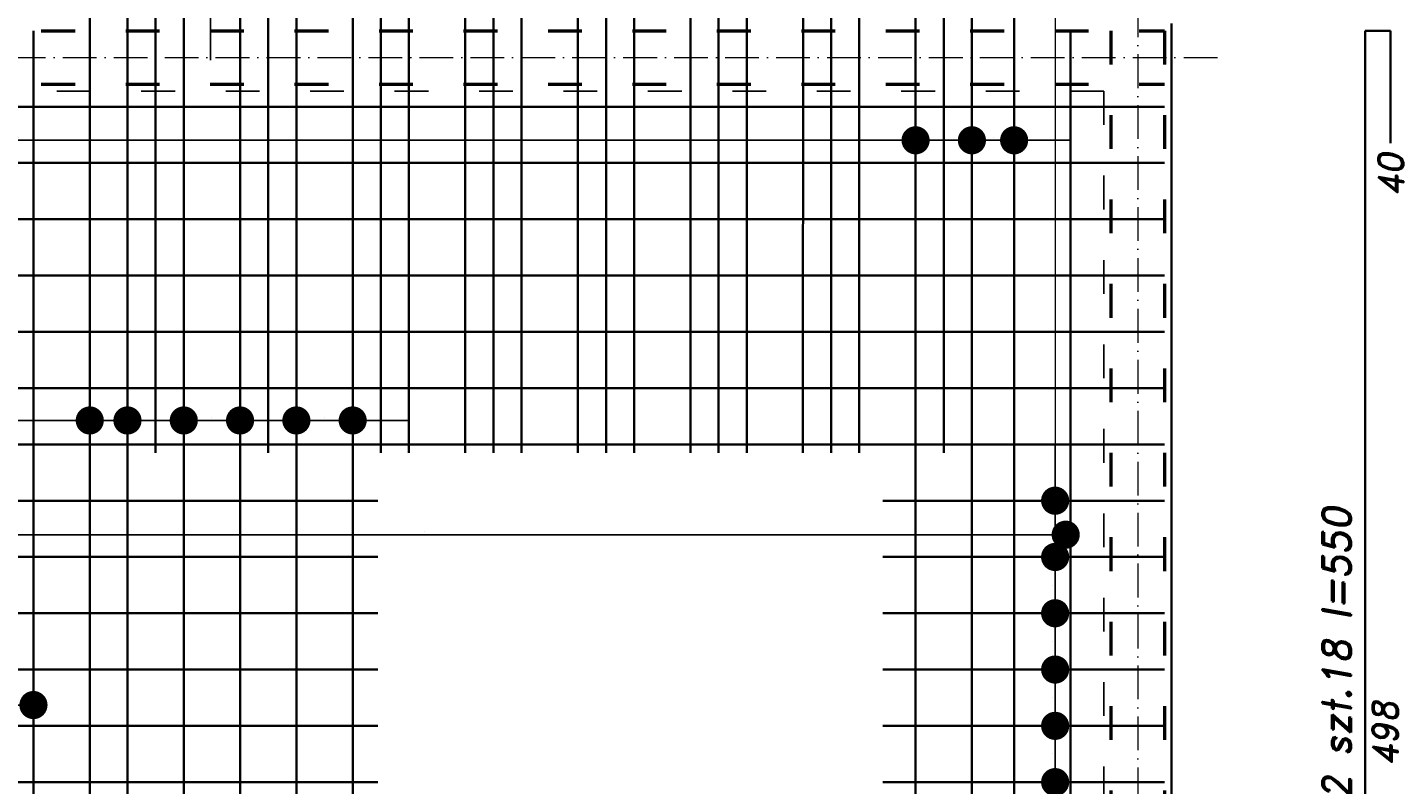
# Model space of a CAD drawing. Header units: millimetres. Extents: x 295948 to 312016, y 6878 to 18016.
# Tile 249 of 252: x 310354 to 310842, y 15021 to 15290. Entities that reach past the tile are written whole.
import ezdxf

# ---------------------------------------------------------------- set-up
doc = ezdxf.new("R2010")
doc.units = ezdxf.units.MM
doc.linetypes.add('ACAD_ISO03W100', pattern=[30, 12, -18])
doc.linetypes.add('ACAD_ISO10W100', pattern=[18, 12, -3, 0, -3])
for name, color, linetype, lineweight in [('konstrukcja', 3, 'Continuous', 35), ('konstrukcja wymiary', 1, 'Continuous', 13), ('opisy', 2, 'Continuous', 18), ('osie', 5, 'ACAD_ISO10W100', 13), ('zbrojenie', 4, 'Continuous', 50), ('zbrojenie płyty', 141, 'Continuous', 35)]:
    doc.layers.add(name, color=color, linetype=linetype, lineweight=lineweight)
doc.layers.add('przerywane', color=6, linetype='ACAD_ISO03W100')
doc.styles.add('KONSTRUKCJA', font='romand.shx', dxfattribs={"oblique": 10})
doc.styles.get("Standard").update_dxf_attribs({"font": 'romand.shx', "oblique": 10})
doc.dimstyles.new('150', dxfattribs={"dimtxt": 10, "dimasz": 7, "dimexe": 1.25, "dimexo": 0.625, "dimgap": 3, "dimtad": 1, "dimdec": 0, "dimrnd": 0.5, "dimtxsty": 'KONSTRUKCJA', "dimblk": 'ARCHTICK', "dimcen": 2.5, "dimadec": 0, "dimazin": 0, "dimtfac": 1, "dimtdec": 0, "dimtix": 1, "dimtmove": 0, "dimatfit": 3, "dimfxl": 4, "dimfxlon": 1, "dimarcsym": 0})
doc.dimstyles.new('kropki', dxfattribs={"dimtxt": 0.001, "dimasz": 10, "dimexe": 1.25, "dimexo": 0.625, "dimgap": 1, "dimtad": 1, "dimtxsty": 'Standard', "dimblk": 'DOT', "dimcen": 2.5, "dimadec": 0, "dimazin": 0, "dimtfac": 1, "dimtmove": 0, "dimatfit": 3, "dimfxl": 1, "dimfxlon": 1, "dimarcsym": 0})

# ---------------------------------------------------------------- blocks, each defined once
blk = doc.blocks.new('_ArchTick')
at = {"color": 0, "linetype": 'ByBlock', "lineweight": 13, "const_width": 0.15}
blk.add_lwpolyline([(-0.5, -0.5), (0.5, 0.5)], dxfattribs=at)
blk = doc.blocks.new('*D916')
at = {"layer": 'Defpoints', "color": 0, "transparency": 16777216}
for p in [(310572.63, 15501.22), (309884.63, 14520.22), (310572.63, 14393.22)]:
    blk.add_point(p, dxfattribs=at)
at = {"layer": 'konstrukcja wymiary', "color": 0, "lineweight": -2, "transparency": 16777216}
for p, q in [((309884.63, 15497.22), (309884.63, 15502.47)), ((310572.63, 15497.22), (310572.63, 15502.47)), ((309884.63, 15501.22), (310572.63, 15501.22))]:
    blk.add_line(p, q, dxfattribs=at)
at = {"layer": 'konstrukcja wymiary', "color": 0, "lineweight": -2, "transparency": 16777216, "xscale": 7, "yscale": 7, "zscale": 7, "rotation": 180}
blk.add_blockref('_ArchTick', (309884.63, 15501.22), dxfattribs=at)
at = {"layer": 'konstrukcja wymiary', "color": 0, "lineweight": -2, "transparency": 16777216, "xscale": 7, "yscale": 7, "zscale": 7}
blk.add_blockref('_ArchTick', (310572.63, 15501.22), dxfattribs=at)
at = {"layer": 'konstrukcja wymiary', "color": 0, "transparency": 16777216, "insert": (310228.63, 15509.22), "char_height": 10, "attachment_point": 5, "style": 'KONSTRUKCJA'}
blk.add_mtext('688', dxfattribs=at)
blk = doc.blocks.new('*D917')
at = {"layer": 'Defpoints', "color": 0, "transparency": 16777216}
for p in [(310736.63, 15501.22), (310572.63, 14393.22), (310736.63, 14393.22)]:
    blk.add_point(p, dxfattribs=at)
at = {"layer": 'konstrukcja wymiary', "color": 0, "lineweight": -2, "transparency": 16777216}
for p, q in [((310572.63, 15497.22), (310572.63, 15502.47)), ((310736.63, 15497.22), (310736.63, 15502.47)), ((310572.63, 15501.22), (310736.63, 15501.22))]:
    blk.add_line(p, q, dxfattribs=at)
at = {"layer": 'konstrukcja wymiary', "color": 0, "lineweight": -2, "transparency": 16777216, "xscale": 7, "yscale": 7, "zscale": 7, "rotation": 180}
blk.add_blockref('_ArchTick', (310572.63, 15501.22), dxfattribs=at)
at = {"layer": 'konstrukcja wymiary', "color": 0, "lineweight": -2, "transparency": 16777216, "xscale": 7, "yscale": 7, "zscale": 7}
blk.add_blockref('_ArchTick', (310736.63, 15501.22), dxfattribs=at)
at = {"layer": 'konstrukcja wymiary', "color": 0, "transparency": 16777216, "insert": (310654.63, 15509.22), "char_height": 10, "attachment_point": 5, "style": 'KONSTRUKCJA'}
blk.add_mtext('164', dxfattribs=at)
blk = doc.blocks.new('*D918')
at = {"layer": 'Defpoints', "color": 0, "transparency": 16777216}
for p in [(310760.63, 15501.22), (310760.63, 15291.22), (310736.63, 14393.22)]:
    blk.add_point(p, dxfattribs=at)
at = {"layer": 'konstrukcja wymiary', "color": 0, "lineweight": -2, "transparency": 16777216}
for p, q in [((310736.63, 15497.22), (310736.63, 15502.47)), ((310760.63, 15497.22), (310760.63, 15502.47)), ((310736.63, 15501.22), (310760.63, 15501.22))]:
    blk.add_line(p, q, dxfattribs=at)
at = {"layer": 'konstrukcja wymiary', "color": 0, "lineweight": -2, "transparency": 16777216, "xscale": 7, "yscale": 7, "zscale": 7, "rotation": 180}
blk.add_blockref('_ArchTick', (310736.63, 15501.22), dxfattribs=at)
at = {"layer": 'konstrukcja wymiary', "color": 0, "lineweight": -2, "transparency": 16777216, "xscale": 7, "yscale": 7, "zscale": 7}
blk.add_blockref('_ArchTick', (310760.63, 15501.22), dxfattribs=at)
at = {"layer": 'konstrukcja wymiary', "color": 0, "transparency": 16777216, "insert": (310748.63, 15509.22), "char_height": 10, "attachment_point": 5, "style": 'KONSTRUKCJA'}
blk.add_mtext('24', dxfattribs=at)
blk = doc.blocks.new('_Dot')
at = {"color": 0, "linetype": 'ByBlock', "lineweight": -2}
blk.add_line((-0.5, 0), (-1, 0), dxfattribs=at)
at = {"color": 0, "linetype": 'ByBlock', "const_width": 0.5}
blk.add_lwpolyline([(-0.25, 0, 1), (0.25, 0, 1)], format="xyb", close=True, dxfattribs=at)
blk = doc.blocks.new('*D824')
at = {"layer": 'Defpoints', "color": 0, "transparency": 16777216}
for p in [(310429.03, 15318.22), (310419.25, 15298.22), (310429.03, 15298.22)]:
    blk.add_point(p, dxfattribs=at)
at = {"layer": 'konstrukcja wymiary', "color": 0, "lineweight": -2, "transparency": 16777216}
for p, q in [((310419.25, 15328.22), (310419.25, 15338.22)), ((310420.25, 15318.22), (310418, 15318.22)), ((310419.25, 15318.22), (310419.25, 15298.22)), ((310420.25, 15298.22), (310418, 15298.22)), ((310419.25, 15288.22), (310419.25, 15278.22))]:
    blk.add_line(p, q, dxfattribs=at)
at = {"layer": 'konstrukcja wymiary', "color": 0, "lineweight": -2, "transparency": 16777216, "xscale": 10, "yscale": 10, "zscale": 10}
for p, rotation in [((310419.25, 15318.22), 270), ((310419.25, 15298.22), 90)]:
    blk.add_blockref('_Dot', p, dxfattribs=dict(at, rotation=rotation))
at = {"layer": 'konstrukcja wymiary', "color": 0, "transparency": 16777216, "insert": (310418.25, 15308.22), "char_height": 0.001, "attachment_point": 5, "rotation": 90}
blk.add_mtext('20', dxfattribs=at)
blk = doc.blocks.new('*D1257')
at = {"layer": 'Defpoints', "color": 0, "transparency": 16777216}
for p in [(310704.71, 15121.72), (310704.71, 15101.72), (310719.29, 15101.72)]:
    blk.add_point(p, dxfattribs=at)
at = {"layer": 'konstrukcja wymiary', "color": 0, "lineweight": -2, "transparency": 16777216}
for p, q in [((310719.29, 15131.72), (310719.29, 15141.72)), ((310718.29, 15121.72), (310720.54, 15121.72)), ((310719.29, 15121.72), (310719.29, 15101.72)), ((310718.29, 15101.72), (310720.54, 15101.72)), ((310719.29, 15091.72), (310719.29, 15081.72))]:
    blk.add_line(p, q, dxfattribs=at)
at = {"layer": 'konstrukcja wymiary', "color": 0, "lineweight": -2, "transparency": 16777216, "xscale": 10, "yscale": 10, "zscale": 10}
for p, rotation in [((310719.29, 15121.72), 270), ((310719.29, 15101.72), 90)]:
    blk.add_blockref('_Dot', p, dxfattribs=dict(at, rotation=rotation))
at = {"layer": 'konstrukcja wymiary', "color": 0, "transparency": 16777216, "insert": (310718.29, 15111.72), "char_height": 0.001, "attachment_point": 5, "rotation": 90}
blk.add_mtext('20', dxfattribs=at)
blk = doc.blocks.new('*D1241')
at = {"layer": 'Defpoints', "color": 0, "transparency": 16777216}
for p in [(310704.71, 15101.72), (310708.13, 15081.72), (310719.29, 15081.72)]:
    blk.add_point(p, dxfattribs=at)
at = {"layer": 'konstrukcja wymiary', "color": 0, "lineweight": -2, "transparency": 16777216}
for p, q in [((310719.29, 15111.72), (310719.29, 15121.72)), ((310718.29, 15101.72), (310720.54, 15101.72)), ((310719.29, 15101.72), (310719.29, 15081.72)), ((310718.29, 15081.72), (310720.54, 15081.72)), ((310719.29, 15071.72), (310719.29, 15061.72))]:
    blk.add_line(p, q, dxfattribs=at)
at = {"layer": 'konstrukcja wymiary', "color": 0, "lineweight": -2, "transparency": 16777216, "xscale": 10, "yscale": 10, "zscale": 10}
for p, rotation in [((310719.29, 15101.72), 270), ((310719.29, 15081.72), 90)]:
    blk.add_blockref('_Dot', p, dxfattribs=dict(at, rotation=rotation))
at = {"layer": 'konstrukcja wymiary', "color": 0, "transparency": 16777216, "insert": (310718.29, 15091.72), "char_height": 0.001, "attachment_point": 5, "rotation": 90}
blk.add_mtext('20', dxfattribs=at)
blk = doc.blocks.new('*D1242')
at = {"layer": 'Defpoints', "color": 0, "transparency": 16777216}
for p in [(310708.13, 15081.72), (310708.13, 15061.72), (310719.29, 15061.72)]:
    blk.add_point(p, dxfattribs=at)
at = {"layer": 'konstrukcja wymiary', "color": 0, "lineweight": -2, "transparency": 16777216}
for p, q in [((310719.29, 15091.72), (310719.29, 15101.72)), ((310718.29, 15081.72), (310720.54, 15081.72)), ((310719.29, 15081.72), (310719.29, 15061.72)), ((310718.29, 15061.72), (310720.54, 15061.72)), ((310719.29, 15051.72), (310719.29, 15041.72))]:
    blk.add_line(p, q, dxfattribs=at)
at = {"layer": 'konstrukcja wymiary', "color": 0, "lineweight": -2, "transparency": 16777216, "xscale": 10, "yscale": 10, "zscale": 10}
for p, rotation in [((310719.29, 15081.72), 270), ((310719.29, 15061.72), 90)]:
    blk.add_blockref('_Dot', p, dxfattribs=dict(at, rotation=rotation))
at = {"layer": 'konstrukcja wymiary', "color": 0, "transparency": 16777216, "insert": (310718.29, 15071.72), "char_height": 0.001, "attachment_point": 5, "rotation": 90}
blk.add_mtext('20', dxfattribs=at)
blk = doc.blocks.new('*D1243')
at = {"layer": 'Defpoints', "color": 0, "transparency": 16777216}
for p in [(310708.13, 15061.72), (310708.13, 15041.72), (310719.29, 15041.72)]:
    blk.add_point(p, dxfattribs=at)
at = {"layer": 'konstrukcja wymiary', "color": 0, "lineweight": -2, "transparency": 16777216}
for p, q in [((310719.29, 15071.72), (310719.29, 15081.72)), ((310718.29, 15061.72), (310720.54, 15061.72)), ((310719.29, 15061.72), (310719.29, 15041.72)), ((310718.29, 15041.72), (310720.54, 15041.72)), ((310719.29, 15031.72), (310719.29, 15021.72))]:
    blk.add_line(p, q, dxfattribs=at)
at = {"layer": 'konstrukcja wymiary', "color": 0, "lineweight": -2, "transparency": 16777216, "xscale": 10, "yscale": 10, "zscale": 10}
for p, rotation in [((310719.29, 15061.72), 270), ((310719.29, 15041.72), 90)]:
    blk.add_blockref('_Dot', p, dxfattribs=dict(at, rotation=rotation))
at = {"layer": 'konstrukcja wymiary', "color": 0, "transparency": 16777216, "insert": (310718.29, 15051.72), "char_height": 0.001, "attachment_point": 5, "rotation": 90}
blk.add_mtext('20', dxfattribs=at)
blk = doc.blocks.new('*D1244')
at = {"layer": 'Defpoints', "color": 0, "transparency": 16777216}
for p in [(310708.13, 15041.72), (310708.13, 15021.72), (310719.29, 15021.72)]:
    blk.add_point(p, dxfattribs=at)
at = {"layer": 'konstrukcja wymiary', "color": 0, "lineweight": -2, "transparency": 16777216}
for p, q in [((310719.29, 15051.72), (310719.29, 15061.72)), ((310718.29, 15041.72), (310720.54, 15041.72)), ((310719.29, 15041.72), (310719.29, 15021.72)), ((310718.29, 15021.72), (310720.54, 15021.72)), ((310719.29, 15011.72), (310719.29, 15001.72))]:
    blk.add_line(p, q, dxfattribs=at)
at = {"layer": 'konstrukcja wymiary', "color": 0, "lineweight": -2, "transparency": 16777216, "xscale": 10, "yscale": 10, "zscale": 10}
for p, rotation in [((310719.29, 15041.72), 270), ((310719.29, 15021.72), 90)]:
    blk.add_blockref('_Dot', p, dxfattribs=dict(at, rotation=rotation))
at = {"layer": 'konstrukcja wymiary', "color": 0, "transparency": 16777216, "insert": (310718.29, 15031.72), "char_height": 0.001, "attachment_point": 5, "rotation": 90}
blk.add_mtext('20', dxfattribs=at)
blk = doc.blocks.new('*D1245')
at = {"layer": 'Defpoints', "color": 0, "transparency": 16777216}
for p in [(310708.13, 15021.72), (310708.13, 15001.72), (310719.29, 15001.72)]:
    blk.add_point(p, dxfattribs=at)
at = {"layer": 'konstrukcja wymiary', "color": 0, "lineweight": -2, "transparency": 16777216}
for p, q in [((310719.29, 15031.72), (310719.29, 15041.72)), ((310718.29, 15021.72), (310720.54, 15021.72)), ((310719.29, 15021.72), (310719.29, 15001.72)), ((310718.29, 15001.72), (310720.54, 15001.72)), ((310719.29, 14991.72), (310719.29, 14981.72))]:
    blk.add_line(p, q, dxfattribs=at)
at = {"layer": 'konstrukcja wymiary', "color": 0, "lineweight": -2, "transparency": 16777216, "xscale": 10, "yscale": 10, "zscale": 10}
for p, rotation in [((310719.29, 15021.72), 270), ((310719.29, 15001.72), 90)]:
    blk.add_blockref('_Dot', p, dxfattribs=dict(at, rotation=rotation))
at = {"layer": 'konstrukcja wymiary', "color": 0, "transparency": 16777216, "insert": (310718.29, 15011.72), "char_height": 0.001, "attachment_point": 5, "rotation": 90}
blk.add_mtext('20', dxfattribs=at)
blk = doc.blocks.new('*D1246')
at = {"layer": 'Defpoints', "color": 0, "transparency": 16777216}
for p in [(310708.13, 15001.72), (310704.69, 14981.72), (310719.29, 14981.72)]:
    blk.add_point(p, dxfattribs=at)
at = {"layer": 'konstrukcja wymiary', "color": 0, "lineweight": -2, "transparency": 16777216}
for p, q in [((310719.29, 15011.72), (310719.29, 15021.72)), ((310718.29, 15001.72), (310720.54, 15001.72)), ((310719.29, 15001.72), (310719.29, 14981.72)), ((310718.29, 14981.72), (310720.54, 14981.72)), ((310719.29, 14971.72), (310719.29, 14961.72))]:
    blk.add_line(p, q, dxfattribs=at)
at = {"layer": 'konstrukcja wymiary', "color": 0, "lineweight": -2, "transparency": 16777216, "xscale": 10, "yscale": 10, "zscale": 10}
for p, rotation in [((310719.29, 15001.72), 270), ((310719.29, 14981.72), 90)]:
    blk.add_blockref('_Dot', p, dxfattribs=dict(at, rotation=rotation))
at = {"layer": 'konstrukcja wymiary', "color": 0, "transparency": 16777216, "insert": (310718.29, 14991.72), "char_height": 0.001, "attachment_point": 5, "rotation": 90}
blk.add_mtext('20', dxfattribs=at)
blk = doc.blocks.new('*D1431')
at = {"layer": 'Defpoints', "color": 0, "transparency": 16777216}
for p in [(310669.72, 15249.77), (310032.63, 15241.72), (310669.72, 15221.72)]:
    blk.add_point(p, dxfattribs=at)
at = {"layer": 'konstrukcja wymiary', "color": 0, "lineweight": -2, "transparency": 16777216}
for p, q in [((310032.63, 15248.77), (310032.63, 15251.02)), ((310042.63, 15249.77), (310659.72, 15249.77)), ((310669.72, 15248.77), (310669.72, 15251.02))]:
    blk.add_line(p, q, dxfattribs=at)
at = {"layer": 'konstrukcja wymiary', "color": 0, "lineweight": -2, "transparency": 16777216, "xscale": 10, "yscale": 10, "zscale": 10, "rotation": 180}
blk.add_blockref('_Dot', (310032.63, 15249.77), dxfattribs=at)
at = {"layer": 'konstrukcja wymiary', "color": 0, "lineweight": -2, "transparency": 16777216, "xscale": 10, "yscale": 10, "zscale": 10}
blk.add_blockref('_Dot', (310669.72, 15249.77), dxfattribs=at)
at = {"layer": 'konstrukcja wymiary', "color": 0, "transparency": 16777216, "insert": (310351.18, 15250.77), "char_height": 0.001, "attachment_point": 5}
blk.add_mtext('637,09', dxfattribs=at)
blk = doc.blocks.new('*D1432')
at = {"layer": 'Defpoints', "color": 0, "transparency": 16777216}
for p in [(310689.72, 15249.77), (310669.72, 15221.72), (310689.72, 15221.72)]:
    blk.add_point(p, dxfattribs=at)
at = {"layer": 'konstrukcja wymiary', "color": 0, "lineweight": -2, "transparency": 16777216}
for p, q in [((310659.72, 15249.77), (310649.72, 15249.77)), ((310669.72, 15248.77), (310669.72, 15251.02)), ((310669.72, 15249.77), (310689.72, 15249.77)), ((310689.72, 15248.77), (310689.72, 15251.02)), ((310699.72, 15249.77), (310709.72, 15249.77))]:
    blk.add_line(p, q, dxfattribs=at)
at = {"layer": 'konstrukcja wymiary', "color": 0, "lineweight": -2, "transparency": 16777216, "xscale": 10, "yscale": 10, "zscale": 10}
blk.add_blockref('_Dot', (310669.72, 15249.77), dxfattribs=at)
at = {"layer": 'konstrukcja wymiary', "color": 0, "lineweight": -2, "transparency": 16777216, "xscale": 10, "yscale": 10, "zscale": 10, "rotation": 180}
blk.add_blockref('_Dot', (310689.72, 15249.77), dxfattribs=at)
at = {"layer": 'konstrukcja wymiary', "color": 0, "transparency": 16777216, "insert": (310679.72, 15250.77), "char_height": 0.001, "attachment_point": 5}
blk.add_mtext('20', dxfattribs=at)
blk = doc.blocks.new('*D1447')
at = {"layer": 'Defpoints', "color": 0, "transparency": 16777216}
for p in [(310704.72, 15249.77), (310689.72, 15221.72), (310704.72, 15221.72)]:
    blk.add_point(p, dxfattribs=at)
at = {"layer": 'konstrukcja wymiary', "color": 0, "lineweight": -2, "transparency": 16777216}
for p, q in [((310679.72, 15249.77), (310669.72, 15249.77)), ((310689.72, 15248.77), (310689.72, 15251.02)), ((310689.72, 15249.77), (310704.72, 15249.77)), ((310704.72, 15248.77), (310704.72, 15251.02)), ((310714.72, 15249.77), (310724.72, 15249.77))]:
    blk.add_line(p, q, dxfattribs=at)
at = {"layer": 'konstrukcja wymiary', "color": 0, "lineweight": -2, "transparency": 16777216, "xscale": 10, "yscale": 10, "zscale": 10}
blk.add_blockref('_Dot', (310689.72, 15249.77), dxfattribs=at)
at = {"layer": 'konstrukcja wymiary', "color": 0, "lineweight": -2, "transparency": 16777216, "xscale": 10, "yscale": 10, "zscale": 10, "rotation": 180}
blk.add_blockref('_Dot', (310704.72, 15249.77), dxfattribs=at)
at = {"layer": 'konstrukcja wymiary', "color": 0, "transparency": 16777216, "insert": (310697.22, 15250.77), "char_height": 0.001, "attachment_point": 5}
blk.add_mtext('15', dxfattribs=at)
blk = doc.blocks.new('*D877')
at = {"layer": 'Defpoints', "color": 0, "transparency": 16777216}
for p in [(310376.34, 15181.72), (309360.92, 15159.72), (310376.34, 15150.23)]:
    blk.add_point(p, dxfattribs=at)
at = {"layer": 'konstrukcja wymiary', "color": 0, "lineweight": -2, "transparency": 16777216}
for p, q in [((309360.92, 15151.23), (309360.92, 15148.98)), ((310376.34, 15151.23), (310376.34, 15148.98)), ((309370.92, 15150.23), (310366.34, 15150.23))]:
    blk.add_line(p, q, dxfattribs=at)
at = {"layer": 'konstrukcja wymiary', "color": 0, "lineweight": -2, "transparency": 16777216, "xscale": 10, "yscale": 10, "zscale": 10, "rotation": 180}
blk.add_blockref('_Dot', (309360.92, 15150.23), dxfattribs=at)
at = {"layer": 'konstrukcja wymiary', "color": 0, "lineweight": -2, "transparency": 16777216, "xscale": 10, "yscale": 10, "zscale": 10}
blk.add_blockref('_Dot', (310376.34, 15150.23), dxfattribs=at)
at = {"layer": 'konstrukcja wymiary', "color": 0, "transparency": 16777216, "insert": (309868.63, 15151.23), "char_height": 0.001, "attachment_point": 5}
blk.add_mtext('1015,43', dxfattribs=at)
blk = doc.blocks.new('*D878')
at = {"layer": 'Defpoints', "color": 0, "transparency": 16777216}
for p in [(310376.34, 15181.72), (310389.74, 15181.72), (310389.74, 15150.23)]:
    blk.add_point(p, dxfattribs=at)
at = {"layer": 'konstrukcja wymiary', "color": 0, "lineweight": -2, "transparency": 16777216}
for p, q in [((310376.34, 15151.23), (310376.34, 15148.98)), ((310389.74, 15151.23), (310389.74, 15148.98)), ((310366.34, 15150.23), (310356.34, 15150.23)), ((310376.34, 15150.23), (310389.74, 15150.23)), ((310399.74, 15150.23), (310409.74, 15150.23))]:
    blk.add_line(p, q, dxfattribs=at)
at = {"layer": 'konstrukcja wymiary', "color": 0, "lineweight": -2, "transparency": 16777216, "xscale": 10, "yscale": 10, "zscale": 10}
blk.add_blockref('_Dot', (310376.34, 15150.23), dxfattribs=at)
at = {"layer": 'konstrukcja wymiary', "color": 0, "lineweight": -2, "transparency": 16777216, "xscale": 10, "yscale": 10, "zscale": 10, "rotation": 180}
blk.add_blockref('_Dot', (310389.74, 15150.23), dxfattribs=at)
at = {"layer": 'konstrukcja wymiary', "color": 0, "transparency": 16777216, "insert": (310383.04, 15151.23), "char_height": 0.001, "attachment_point": 5}
blk.add_mtext('13,4', dxfattribs=at)
blk = doc.blocks.new('*D879')
at = {"layer": 'Defpoints', "color": 0, "transparency": 16777216}
for p in [(310389.74, 15181.72), (310409.74, 15181.72), (310409.74, 15150.23)]:
    blk.add_point(p, dxfattribs=at)
at = {"layer": 'konstrukcja wymiary', "color": 0, "lineweight": -2, "transparency": 16777216}
for p, q in [((310389.74, 15151.23), (310389.74, 15148.98)), ((310409.74, 15151.23), (310409.74, 15148.98)), ((310379.74, 15150.23), (310369.74, 15150.23)), ((310389.74, 15150.23), (310409.74, 15150.23)), ((310419.74, 15150.23), (310429.74, 15150.23))]:
    blk.add_line(p, q, dxfattribs=at)
at = {"layer": 'konstrukcja wymiary', "color": 0, "lineweight": -2, "transparency": 16777216, "xscale": 10, "yscale": 10, "zscale": 10}
blk.add_blockref('_Dot', (310389.74, 15150.23), dxfattribs=at)
at = {"layer": 'konstrukcja wymiary', "color": 0, "lineweight": -2, "transparency": 16777216, "xscale": 10, "yscale": 10, "zscale": 10, "rotation": 180}
blk.add_blockref('_Dot', (310409.74, 15150.23), dxfattribs=at)
at = {"layer": 'konstrukcja wymiary', "color": 0, "transparency": 16777216, "insert": (310399.74, 15151.23), "char_height": 0.001, "attachment_point": 5}
blk.add_mtext('20', dxfattribs=at)
blk = doc.blocks.new('*D880')
at = {"layer": 'Defpoints', "color": 0, "transparency": 16777216}
for p in [(310409.74, 15181.72), (310429.74, 15181.72), (310429.74, 15150.23)]:
    blk.add_point(p, dxfattribs=at)
at = {"layer": 'konstrukcja wymiary', "color": 0, "lineweight": -2, "transparency": 16777216}
for p, q in [((310409.74, 15151.23), (310409.74, 15148.98)), ((310429.74, 15151.23), (310429.74, 15148.98)), ((310399.74, 15150.23), (310389.74, 15150.23)), ((310409.74, 15150.23), (310429.74, 15150.23)), ((310439.74, 15150.23), (310449.74, 15150.23))]:
    blk.add_line(p, q, dxfattribs=at)
at = {"layer": 'konstrukcja wymiary', "color": 0, "lineweight": -2, "transparency": 16777216, "xscale": 10, "yscale": 10, "zscale": 10}
blk.add_blockref('_Dot', (310409.74, 15150.23), dxfattribs=at)
at = {"layer": 'konstrukcja wymiary', "color": 0, "lineweight": -2, "transparency": 16777216, "xscale": 10, "yscale": 10, "zscale": 10, "rotation": 180}
blk.add_blockref('_Dot', (310429.74, 15150.23), dxfattribs=at)
at = {"layer": 'konstrukcja wymiary', "color": 0, "transparency": 16777216, "insert": (310419.74, 15151.23), "char_height": 0.001, "attachment_point": 5}
blk.add_mtext('20', dxfattribs=at)
blk = doc.blocks.new('*D869')
at = {"layer": 'Defpoints', "color": 0, "transparency": 16777216}
for p in [(310429.74, 15181.72), (310449.74, 15181.72), (310449.74, 15150.23)]:
    blk.add_point(p, dxfattribs=at)
at = {"layer": 'konstrukcja wymiary', "color": 0, "lineweight": -2, "transparency": 16777216}
for p, q in [((310429.74, 15151.23), (310429.74, 15148.98)), ((310449.74, 15151.23), (310449.74, 15148.98)), ((310419.74, 15150.23), (310409.74, 15150.23)), ((310429.74, 15150.23), (310449.74, 15150.23)), ((310459.74, 15150.23), (310469.74, 15150.23))]:
    blk.add_line(p, q, dxfattribs=at)
at = {"layer": 'konstrukcja wymiary', "color": 0, "lineweight": -2, "transparency": 16777216, "xscale": 10, "yscale": 10, "zscale": 10}
blk.add_blockref('_Dot', (310429.74, 15150.23), dxfattribs=at)
at = {"layer": 'konstrukcja wymiary', "color": 0, "lineweight": -2, "transparency": 16777216, "xscale": 10, "yscale": 10, "zscale": 10, "rotation": 180}
blk.add_blockref('_Dot', (310449.74, 15150.23), dxfattribs=at)
at = {"layer": 'konstrukcja wymiary', "color": 0, "transparency": 16777216, "insert": (310439.74, 15151.23), "char_height": 0.001, "attachment_point": 5}
blk.add_mtext('20', dxfattribs=at)
blk = doc.blocks.new('*D870')
at = {"layer": 'Defpoints', "color": 0, "transparency": 16777216}
for p in [(310449.74, 15181.72), (310469.74, 15181.72), (310469.74, 15150.23)]:
    blk.add_point(p, dxfattribs=at)
at = {"layer": 'konstrukcja wymiary', "color": 0, "lineweight": -2, "transparency": 16777216}
for p, q in [((310449.74, 15151.23), (310449.74, 15148.98)), ((310469.74, 15151.23), (310469.74, 15148.98)), ((310439.74, 15150.23), (310429.74, 15150.23)), ((310449.74, 15150.23), (310469.74, 15150.23)), ((310479.74, 15150.23), (310489.74, 15150.23))]:
    blk.add_line(p, q, dxfattribs=at)
at = {"layer": 'konstrukcja wymiary', "color": 0, "lineweight": -2, "transparency": 16777216, "xscale": 10, "yscale": 10, "zscale": 10}
blk.add_blockref('_Dot', (310449.74, 15150.23), dxfattribs=at)
at = {"layer": 'konstrukcja wymiary', "color": 0, "lineweight": -2, "transparency": 16777216, "xscale": 10, "yscale": 10, "zscale": 10, "rotation": 180}
blk.add_blockref('_Dot', (310469.74, 15150.23), dxfattribs=at)
at = {"layer": 'konstrukcja wymiary', "color": 0, "transparency": 16777216, "insert": (310459.74, 15151.23), "char_height": 0.001, "attachment_point": 5}
blk.add_mtext('20', dxfattribs=at)
blk = doc.blocks.new('*D1455')
at = {"layer": 'Defpoints', "color": 0, "transparency": 16777216}
for p in [(310723.04, 15109.64), (310723.04, 15109.64), (310267.13, 15101.72)]:
    blk.add_point(p, dxfattribs=at)
at = {"layer": 'konstrukcja wymiary', "color": 0, "lineweight": -2, "transparency": 16777216}
for p, q in [((310267.13, 15108.64), (310267.13, 15110.89)), ((310277.13, 15109.64), (310713.04, 15109.64)), ((310723.04, 15109.64), (310723.04, 15110.89))]:
    blk.add_line(p, q, dxfattribs=at)
at = {"layer": 'konstrukcja wymiary', "color": 0, "lineweight": -2, "transparency": 16777216, "xscale": 10, "yscale": 10, "zscale": 10, "rotation": 180}
blk.add_blockref('_Dot', (310267.13, 15109.64), dxfattribs=at)
at = {"layer": 'konstrukcja wymiary', "color": 0, "lineweight": -2, "transparency": 16777216, "xscale": 10, "yscale": 10, "zscale": 10}
blk.add_blockref('_Dot', (310723.04, 15109.64), dxfattribs=at)
at = {"layer": 'konstrukcja wymiary', "color": 0, "transparency": 16777216, "insert": (310495.09, 15110.64), "char_height": 0.001, "attachment_point": 5}
blk.add_mtext('455,91', dxfattribs=at)
blk = doc.blocks.new('*D1426')
at = {"layer": 'Defpoints', "color": 0, "transparency": 16777216}
for p in [(310307.13, 15061.72), (310356.34, 15061.72), (310356.34, 15049.11)]:
    blk.add_point(p, dxfattribs=at)
at = {"layer": 'konstrukcja wymiary', "color": 0, "lineweight": -2, "transparency": 16777216}
for p, q in [((310307.13, 15050.11), (310307.13, 15047.86)), ((310317.13, 15049.11), (310346.34, 15049.11)), ((310356.34, 15050.11), (310356.34, 15047.86))]:
    blk.add_line(p, q, dxfattribs=at)
at = {"layer": 'konstrukcja wymiary', "color": 0, "lineweight": -2, "transparency": 16777216, "xscale": 10, "yscale": 10, "zscale": 10, "rotation": 180}
blk.add_blockref('_Dot', (310307.13, 15049.11), dxfattribs=at)
at = {"layer": 'konstrukcja wymiary', "color": 0, "lineweight": -2, "transparency": 16777216, "xscale": 10, "yscale": 10, "zscale": 10}
blk.add_blockref('_Dot', (310356.34, 15049.11), dxfattribs=at)
at = {"layer": 'konstrukcja wymiary', "color": 0, "transparency": 16777216, "insert": (310331.74, 15050.11), "char_height": 0.001, "attachment_point": 5}
blk.add_mtext('49,21', dxfattribs=at)

msp = doc.modelspace()

# ---------------------------------------------------------------- linework, layer by layer
at = {"layer": 'konstrukcja'}
msp.add_line((310760.631, 14052.224), (310760.631, 15291.224), dxfattribs=at)
at = {"layer": 'konstrukcja wymiary'}
msp.add_line((310719.293, 15317.211), (310719.293, 15127.224), dxfattribs=at)
at = {"layer": 'osie'}
for p, q in [((310748.631, 15606.148), (310748.631, 13976.332)), ((308773.963, 15279.224), (310778.683, 15279.224))]:
    msp.add_line(p, q, dxfattribs=at)
at = {"layer": 'przerywane'}
for q in [(310340.631, 15267.224), (310736.631, 14711.224)]:
    msp.add_line((310736.631, 15267.224), q, dxfattribs=at)
at = {"layer": 'zbrojenie', "linetype": 'ACAD_ISO03W100'}
for p, q in [((308979.131, 15288.724), (310758.131, 15288.724)), ((310739.131, 15288.724), (310739.131, 14054.724)), ((310758.131, 15288.724), (310758.131, 14054.724)), ((308979.131, 15269.724), (310758.131, 15269.724))]:
    msp.add_line(p, q, dxfattribs=at)
at = {"layer": 'zbrojenie płyty'}
for p, q in [((310376.344, 15438.724), (310376.344, 14549.224)), ((310389.744, 15438.724), (310389.744, 14549.224)), ((310399.72, 15438.724), (310399.753, 15138.724)), ((310409.744, 15438.724), (310409.744, 14549.224)), ((310429.744, 15438.724), (310429.744, 14549.224)), ((310439.72, 15438.724), (310439.753, 15138.724)), ((310449.744, 15438.724), (310449.744, 14549.224)), ((310469.744, 15438.724), (310469.744, 14549.224)), ((310479.72, 15438.724), (310479.753, 15138.724)), ((310489.744, 15438.724), (310489.744, 15138.724)), ((310509.744, 15438.724), (310509.744, 15138.724)), ((310519.72, 15438.724), (310519.753, 15138.724)), ((310529.744, 15438.724), (310529.744, 15138.724)), ((310549.744, 15438.724), (310549.744, 15138.724)), ((310559.72, 15438.724), (310559.753, 15138.724)), ((310569.744, 15438.724), (310569.744, 15138.724)), ((310589.744, 15438.724), (310589.711, 15138.724)), ((310599.695, 15438.724), (310599.729, 15138.724)), ((310609.744, 15438.724), (310609.711, 15138.724)), ((310629.744, 15438.724), (310629.711, 15138.724)), ((310639.695, 15438.724), (310639.729, 15138.724)), ((310649.744, 15438.724), (310649.711, 15138.724)), ((310669.744, 15438.724), (310669.672, 14789.224)), ((310679.695, 15438.724), (310679.729, 15138.724)), ((310689.744, 15438.724), (310689.672, 14789.224)), ((310704.744, 15438.724), (310704.672, 14789.224)), ((310356.344, 15288.724), (310356.344, 14549.224)), ((310724.744, 15288.724), (310724.679, 14789.224)), ((310829.382, 15288.724), (310829.382, 14789.224)), ((310829.382, 15288.724), (310838.382, 15288.724)), ((310838.382, 15288.724), (310838.382, 15248.724)), ((310758.131, 15261.724), (309838.631, 15261.724)), ((310758.131, 15241.724), (309838.631, 15241.724)), ((310758.131, 15221.724), (309838.631, 15221.724)), ((310758.131, 15201.724), (309838.631, 15201.724)), ((310758.131, 15181.724), (309838.631, 15181.724)), ((310758.131, 15161.724), (309838.631, 15161.724)), ((310758.131, 15141.724), (309838.631, 15141.724)), ((309878.631, 15121.724), (310478.631, 15121.724)), ((310658.131, 15121.724), (310758.131, 15121.724)), ((309878.631, 15101.724), (310478.631, 15101.724)), ((310658.131, 15101.724), (310758.131, 15101.724)), ((309878.631, 15081.724), (310478.631, 15081.724)), ((310658.131, 15081.724), (310758.131, 15081.724)), ((309878.631, 15061.724), (310478.631, 15061.724)), ((310658.131, 15061.724), (310758.131, 15061.724)), ((309878.631, 15041.724), (310478.631, 15041.724)), ((310658.131, 15041.724), (310758.131, 15041.724)), ((309878.631, 15021.724), (310478.631, 15021.724)), ((310658.131, 15021.724), (310758.131, 15021.724))]:
    msp.add_line(p, q, dxfattribs=at)

# ---------------------------------------------------------------- texts
at = {"layer": 'opisy', "width": 253.11941, "attachment_point": 5, "rotation": 90}
for s, insert, char_height in [('40', (310838.497, 15237.579), 9), ('Nr25 #12 szt.18 l=550', (310820.98, 15038.974), 9.99999), ('498', (310836.494, 15038.974), 9)]:
    msp.add_mtext(s, dxfattribs=dict(at, insert=insert, char_height=char_height))

# ---------------------------------------------------------------- dimensions: what is measured, and where the dimension line sits
at = {"layer": 'konstrukcja wymiary'}
for base, p1, p2, dimstyle, picture, middle in [((310572.631, 15501.224), (309884.631, 14520.224), (310572.631, 14393.224), '150', '*D916', (310228.631, 15509.224)), ((310736.631, 15501.224), (310572.631, 14393.224), (310736.631, 14393.224), '150', '*D917', (310654.631, 15509.224)), ((310760.631, 15501.224), (310736.631, 14393.224), (310760.631, 15291.224), '150', '*D918', (310748.631, 15509.224)), ((310669.72, 15249.767), (310032.631, 15241.724), (310669.72, 15221.724), 'kropki', '*D1431', (310351.176, 15250.768)), ((310689.72, 15249.767), (310669.72, 15221.724), (310689.72, 15221.724), 'kropki', '*D1432', (310679.72, 15250.768)), ((310704.72, 15249.767), (310689.72, 15221.724), (310704.72, 15221.724), 'kropki', '*D1447', (310697.22, 15250.768)), ((310376.344, 15150.227), (309360.918, 15159.724), (310376.344, 15181.724), 'kropki', '*D877', (309868.631, 15151.227)), ((310389.744, 15150.227), (310376.344, 15181.724), (310389.744, 15181.724), 'kropki', '*D878', (310383.044, 15151.227)), ((310409.744, 15150.227), (310389.744, 15181.724), (310409.744, 15181.724), 'kropki', '*D879', (310399.744, 15151.227)), ((310429.744, 15150.227), (310409.744, 15181.724), (310429.744, 15181.724), 'kropki', '*D880', (310419.744, 15151.227)), ((310449.744, 15150.227), (310429.744, 15181.724), (310449.744, 15181.724), 'kropki', '*D869', (310439.744, 15151.227)), ((310469.744, 15150.227), (310449.744, 15181.724), (310469.744, 15181.724), 'kropki', '*D870', (310459.744, 15151.227)), ((310723.043, 15109.637), (310267.131, 15101.724), (310723.043, 15109.637), 'kropki', '*D1455', (310495.087, 15110.638)), ((310356.344, 15049.114), (310307.131, 15061.724), (310356.344, 15061.724), 'kropki', '*D1426', (310331.738, 15050.114))]:
    dim = msp.add_linear_dim(base=base, p1=p1, p2=p2, dimstyle=dimstyle, override={"dimtmove": 1}, dxfattribs=at)
    dim.commit()
    dim.dimension.update_dxf_attribs({"geometry": picture, "text_midpoint": middle})
for base, p1, p2, picture, middle in [((310419.247, 15298.224), (310429.028, 15318.224), (310429.028, 15298.224), '*D824', (310418.247, 15308.224)), ((310719.293, 15081.724), (310704.707, 15101.724), (310708.131, 15081.724), '*D1241', (310718.293, 15091.724)), ((310719.293, 15061.724), (310708.131, 15081.724), (310708.131, 15061.724), '*D1242', (310718.293, 15071.724)), ((310719.293, 15041.724), (310708.131, 15061.724), (310708.131, 15041.724), '*D1243', (310718.293, 15051.724)), ((310719.293, 15021.724), (310708.131, 15041.724), (310708.131, 15021.724), '*D1244', (310718.293, 15031.724)), ((310719.293, 15001.724), (310708.131, 15021.724), (310708.131, 15001.724), '*D1245', (310718.293, 15011.724)), ((310719.293, 14981.724), (310708.131, 15001.724), (310704.693, 14981.724), '*D1246', (310718.293, 14991.724))]:
    dim = msp.add_linear_dim(base=base, p1=p1, p2=p2, angle=90, dimstyle='kropki', override={"dimtmove": 1}, dxfattribs=at)
    dim.commit()
    dim.dimension.update_dxf_attribs({"geometry": picture, "text_midpoint": middle})
dim = msp.add_linear_dim(base=(310719.293, 15101.724), p1=(310704.709, 15121.724), p2=(310704.707, 15101.724), angle=90, dimstyle='kropki', dxfattribs=at)
dim.commit()
dim.dimension.update_dxf_attribs({"geometry": '*D1257', "text_midpoint": (310718.293, 15111.724)})

doc.saveas('drawing.dxf')
